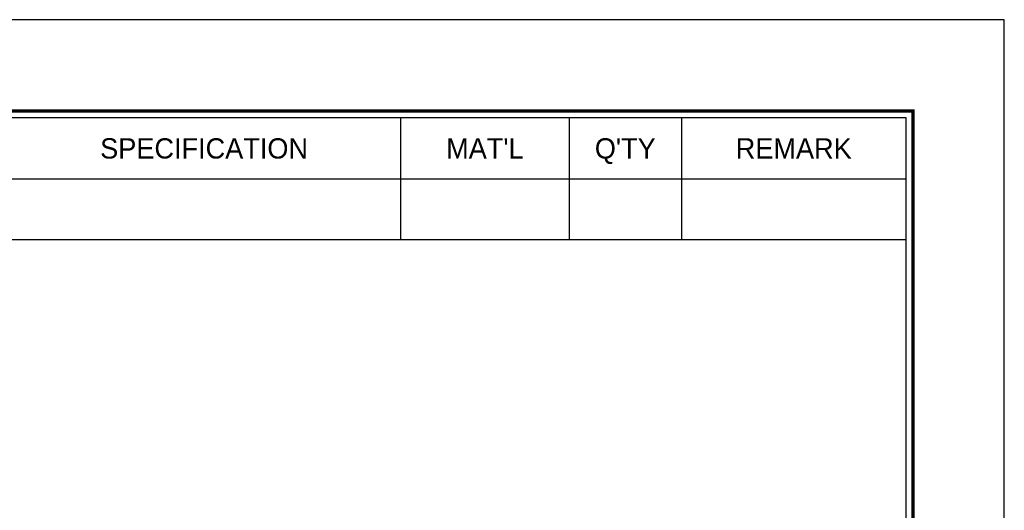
# Model space of a CAD drawing. Header units: millimetres. Extents: x 0 to 411, y 0 to 291.
# Tile 9 of 9: x 314 to 411, y 242 to 291. Entities that reach past the tile are written whole.
import ezdxf
from ezdxf.enums import TextEntityAlignment as Align

# ---------------------------------------------------------------- set-up
doc = ezdxf.new("R2010")
doc.units = ezdxf.units.MM
doc.layers.add('L1', color=7, linetype='CONTINUOUS')
doc.layers.add('OUTLINE', color=7, linetype='CONTINUOUS')

# ---------------------------------------------------------------- blocks, each defined once
blk = doc.blocks.new('표제란')
at = {"layer": 'L1', "color": 0}
for p, q in [((297, 210), (0, 210)), ((297, 0), (297, 210))]:
    blk.add_line(p, q, dxfattribs=at)
at = {"layer": 'L1'}
for p, q in [((254, 203), (254, 194.336)), ((266, 203), (266, 194.336)), ((274, 203), (274, 194.336)), ((190, 198.668), (290, 198.668)), ((190, 194.336), (290, 194.336))]:
    blk.add_line(p, q, dxfattribs=at)
at = {"layer": 'L1', "const_width": 0.25}
blk.add_lwpolyline([(290.5, 6.5), (290.5, 203.5), (10, 203.5), (10, 6.5)], close=True, dxfattribs=at)
at = {"layer": 'L1'}
blk.add_lwpolyline([(290, 7), (290, 203), (10.5, 203), (10.5, 7)], close=True, dxfattribs=at)
for s, p in [('SPECIFICATION', (240, 200.834)), ("MAT'L", (260, 200.834)), ("Q'TY", (270, 200.834)), ('REMARK', (282, 200.834))]:
    blk.add_text(s, height=1.444, dxfattribs=at).set_placement(p, align=Align.MIDDLE_CENTER)
for tag, p in [('필렛', (179.25, 10.9)), ('모따기', (179.25, 8.3))]:
    blk.add_attdef(tag, text='', height=1.15, dxfattribs=at).set_placement(p, align=Align.MIDDLE_LEFT)
at = {"layer": 'OUTLINE', "ltscale": 0.5}
for tag, p, height in [('TITLE', (237.166, 24.406), 2.5), ('도번', (251.181, 15.642), 2.5), ('SCALE', (253.781, 9.553), 1.2), ('DATE', (277.02, 9.511), 1.2)]:
    blk.add_attdef(tag, p, '', height=height, dxfattribs=at)

msp = doc.modelspace()

# ---------------------------------------------------------------- block references
at = {"layer": 'OUTLINE', "xscale": 1.38346610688, "yscale": 1.38346610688, "zscale": 1.38346610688}
msp.add_blockref('표제란', (0, 0), dxfattribs=at)

doc.saveas('drawing.dxf')
